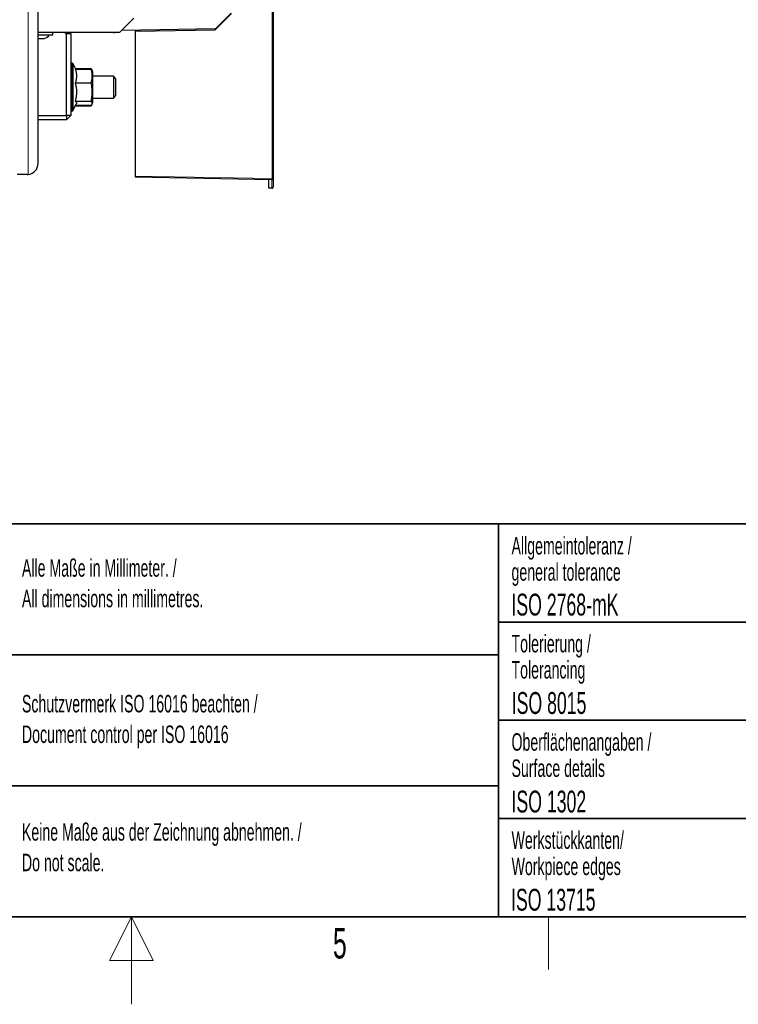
# Paper-space layout 'Blatt3' of a CAD drawing. Header units: millimetres. Extents: x 5 to 418, y 2 to 292.
# Tile 51 of 54: x 204 to 286, y 2 to 115. Entities that reach past the tile are written whole.
import ezdxf

# ---------------------------------------------------------------- set-up
doc = ezdxf.new("R2010")
doc.units = ezdxf.units.MM
doc.layers.add('SLD-0', color=7, linetype='Continuous')
doc.styles.add('SLDTEXTSTYLE0', font='TXT', dxfattribs={"width": 0.7})
doc.styles.add('SLDTEXTSTYLE1', font='TXT', dxfattribs={"width": 0.605})

psp = doc.layouts.new('Blatt3')

# ---------------------------------------------------------------- linework, layer by layer
at = {"color": 7, "linetype": 'Continuous', "lineweight": 18}
for p, q in [((205.1839735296, 96.9686155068), (205.1839735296, 246.9560840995)), ((233.0861550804, 96.4974068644), (233.0861550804, 120.0805406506)), ((214.6839735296, 113.2123498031), (214.6839735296, 113.2373498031)), ((210.1839735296, 109.6873498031), (210.1839735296, 104.2373498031)), ((210.229339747, 104.2373498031), (210.229339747, 109.6873498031)), ((210.3426282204, 109.6151770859), (210.3426282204, 104.3095225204)), ((217.4589735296, 96.770180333), (233.0861550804, 96.4974068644)), ((233.0817919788, 95.4339492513), (233.0817919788, 96.3724259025)), ((233.0861550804, 96.4974068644), (233.2089735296, 96.4974068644)), ((232.7089735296, 95.4404568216), (233.0817919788, 95.4339492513))]:
    psp.add_line(p, q, dxfattribs=at)
at = {"color": 7, "linetype": 'Continuous', "lineweight": 25}
for p, q in [((233.2089735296, 120.0805406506), (233.2089735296, 96.4974068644)), ((206.3089735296, 98.2123498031), (206.3089735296, 116.7410371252)), ((226.5839735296, 113.5201232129), (228.4589735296, 115.3951232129)), ((226.6562188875, 113.6845951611), (228.3973618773, 115.4257381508)), ((215.6839735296, 113.2373498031), (217.2839735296, 114.8373498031)), ((206.3089735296, 113.2373498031), (215.6839735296, 113.2373498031)), ((214.6839735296, 113.2123498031), (206.3089735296, 113.2123498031)), ((206.3089735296, 112.9623498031), (207.9839735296, 112.9623498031)), ((207.9839735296, 112.9623498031), (207.9839735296, 113.2123498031)), ((209.4339735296, 113.0873498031), (209.4339735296, 113.2123498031)), ((209.4339735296, 113.0873498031), (209.5589735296, 113.0873498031)), ((209.5589735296, 103.7123498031), (209.5589735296, 113.0873498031)), ((209.5589735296, 113.0873498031), (210.0589735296, 113.0873498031)), ((210.0589735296, 113.0873498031), (210.0589735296, 103.7123498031)), ((214.9339735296, 113.2123498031), (214.6839735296, 113.2123498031)), ((214.9339735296, 113.2373498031), (214.9339735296, 113.2123498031)), ((226.5700120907, 113.6480025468), (215.9339735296, 113.4623498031)), ((215.9339735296, 113.4873498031), (215.9339735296, 113.4623498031)), ((217.4589735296, 113.3608457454), (226.5839735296, 113.5201232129)), ((217.4589735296, 113.4889687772), (217.4589735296, 113.3608457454)), ((217.4589735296, 96.770180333), (217.4589735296, 113.3608457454)), ((206.3089735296, 112.5373498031), (207.0089735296, 112.5373498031)), ((210.229339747, 109.6873498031), (210.1839735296, 109.6873498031)), ((210.6158316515, 109.0292904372), (210.3426282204, 109.6151770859)), ((210.5700762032, 109.0292904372), (212.3929481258, 109.0292904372)), ((210.5803874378, 109.1053007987), (212.3929481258, 109.1053007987)), ((212.4189720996, 109.0533409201), (212.3929481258, 109.1053007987)), ((212.4901255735, 108.8844696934), (212.4511831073, 108.9818258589)), ((212.5589735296, 108.7123498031), (212.4901255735, 108.8844696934)), ((212.5589735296, 105.6759229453), (212.5589735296, 108.7123498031)), ((214.9339735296, 108.2123498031), (212.5589735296, 108.2123498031)), ((215.1839735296, 107.9623498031), (214.9339735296, 108.2123498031)), ((214.9339735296, 108.2123498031), (214.9339735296, 107.5873498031)), ((210.5700762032, 107.4377499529), (212.3929481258, 107.4377499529)), ((214.9339735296, 107.5873498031), (214.9339735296, 105.7123498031)), ((215.1839735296, 107.9623498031), (215.1839735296, 107.4623498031)), ((215.1839735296, 107.4623498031), (215.1839735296, 105.9623498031)), ((214.9339735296, 105.7123498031), (215.1839735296, 105.9623498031)), ((210.3426282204, 104.3095225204), (210.6832575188, 105.0400044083)), ((210.5700762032, 105.3708093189), (212.3929481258, 105.3708093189)), ((210.5803874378, 104.8193988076), (212.3929481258, 104.8193988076)), ((210.6158316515, 104.8954091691), (212.3929481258, 104.8954091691)), ((212.3929481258, 104.8193988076), (212.427959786, 104.9372630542)), ((212.4511831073, 104.9428737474), (212.4901255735, 105.0402299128)), ((212.4901255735, 105.0402299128), (212.5589735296, 105.2123498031)), ((212.5589735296, 105.7123498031), (214.9339735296, 105.7123498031)), ((212.5589735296, 105.2123498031), (212.5589735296, 105.6759229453)), ((206.3089735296, 103.7123498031), (209.5589735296, 103.7123498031)), ((209.5589735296, 103.7123498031), (209.5589735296, 103.2123498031)), ((210.0589735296, 103.7123498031), (209.5589735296, 103.7123498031)), ((210.0589735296, 103.7123498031), (209.5589735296, 103.2123498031)), ((210.1839735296, 104.2373498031), (210.229339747, 104.2373498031)), ((209.5589735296, 103.2123498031), (206.3089735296, 103.2123498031)), ((205.0589735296, 96.9623498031), (203.9339735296, 96.9623498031)), ((205.0589735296, 96.9623498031), (205.1839735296, 96.9686155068)), ((217.4589735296, 96.6451232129), (217.4589735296, 96.770180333)), ((233.0817919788, 96.3724259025), (217.4589735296, 96.6451232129)), ((232.7089735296, 95.4404568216), (232.7089735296, 96.3789334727)), ((233.2089735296, 96.4974068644), (233.2089735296, 95.522324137)), ((232.7089735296, 95.4038507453), (232.7089735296, 95.4404568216)), ((233.0817919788, 95.3973431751), (232.7089735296, 95.4038507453))]:
    psp.add_line(p, q, dxfattribs=at)
at = {"color": 7, "linetype": 'Continuous', "lineweight": 25, "flags": 128}
psp.add_lwpolyline([(214.9339735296, 113.2123498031), (215.1290638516, 113.2315645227), (215.15617839, 113.2373498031)], dxfattribs=at)
at = {"color": 7, "linetype": 'Continuous', "lineweight": 25}
for centre, radius, start, end in [((206.7714348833, 113.508727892), 1.000000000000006, 283.7413146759, 326.8811122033), ((226.5678305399, 113.7729835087), 0.124999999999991, 271, 315), ((210.1839735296, 109.5623498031), 0.1250000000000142, 90, 179.9999999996), ((210.229339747, 109.5623498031), 0.125000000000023, 25.0000000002, 90), ((210.1839735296, 104.3623498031), 0.1250000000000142, 180.0000000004, 270), ((210.229339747, 104.3623498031), 0.125000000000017, 270, 334.9999999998), ((205.0589735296, 98.2123498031), 1.25, 275.7391704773, 0), ((233.0839735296, 96.4974068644), 0.1250000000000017, 269, 0), ((233.0839735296, 95.522324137), 0.1250000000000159, 269, 0)]:
    psp.add_arc(centre, radius, start, end, dxfattribs=at)
at = {"color": 7, "linetype": 'Continuous', "lineweight": 18}
for centre, radius, start, end in [((231.2926580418, 96.4974514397), 1.793497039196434, 356.0026417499, 359.998575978), ((233.8290468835, 95.4156462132), 0.7474790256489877, 178.5968948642, 181.4031051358), ((233.0989633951, 95.5449394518), 0.112310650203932, 261.2054319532, 348.3832702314)]:
    psp.add_arc(centre, radius, start, end, dxfattribs=at)
at = {"color": 7, "linetype": 'Continuous', "lineweight": 25}
for points, knots in [([(210.5700762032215, 109.0292904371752), (210.5868273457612, 108.9739989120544), (210.620356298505, 108.8633278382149), (210.6564654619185, 108.7076336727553), (210.6819639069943, 108.5630170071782), (210.6978628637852, 108.4296049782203), (210.7058439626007, 108.2954027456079), (210.7055052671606, 108.159781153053), (210.6966101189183, 108.0231787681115), (210.6792684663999, 107.8857158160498), (210.6539263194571, 107.7485264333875), (210.6188119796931, 107.5988493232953), (210.5876114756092, 107.4957139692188), (210.5700762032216, 107.4377499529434)], [0, 0, 0, 0, 0.1057102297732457, 0.2115887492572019, 0.2946377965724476, 0.3778213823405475, 0.4614583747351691, 0.5452653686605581, 0.6308526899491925, 0.7166128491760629, 0.8028373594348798, 0.8891908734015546, 1, 1, 1, 1]), ([(212.3929481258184, 109.0292904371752), (212.4073596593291, 109.0129298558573), (212.4496445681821, 108.9649262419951), (212.4737101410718, 108.9163014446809), (212.4895736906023, 108.8842489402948)], [0, 0, 0, 0, 0.3408197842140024, 1, 1, 1, 1]), ([(212.3929481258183, 107.4377499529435), (212.4101728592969, 107.5046175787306), (212.4403925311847, 107.6219324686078), (212.4725422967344, 107.7911311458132), (212.4941785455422, 107.9447418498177), (212.5069855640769, 108.0993228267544), (212.510504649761, 108.2555524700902), (212.5042519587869, 108.4129787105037), (212.4882948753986, 108.5714609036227), (212.463149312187, 108.7297540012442), (212.4313304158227, 108.8825396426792), (212.4052994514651, 108.9820663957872), (212.3929481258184, 109.0292904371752)], [0, 0, 0, 0, 0.1273299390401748, 0.2233920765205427, 0.3195857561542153, 0.4162453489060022, 0.5130905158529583, 0.6118712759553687, 0.7108508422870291, 0.8103623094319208, 0.9100195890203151, 1, 1, 1, 1]), ([(210.5700762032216, 107.4377499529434), (210.5843984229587, 107.3766577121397), (210.6274532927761, 107.1930047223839), (210.6803425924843, 106.8821976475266), (210.7056419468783, 106.566416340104), (210.705836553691, 106.3109095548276), (210.6958286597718, 106.1170415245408), (210.6728275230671, 105.8948745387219), (210.6332984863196, 105.645320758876), (210.5911723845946, 105.4624090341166), (210.5700762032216, 105.3708093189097)], [0, 0, 0, 0, 0.089972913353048, 0.2704728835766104, 0.4520337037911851, 0.5444531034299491, 0.6375578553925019, 0.7308835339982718, 0.865230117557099, 1, 1, 1, 1]), ([(212.3929481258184, 105.3708093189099), (212.4071616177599, 105.4419574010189), (212.4498522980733, 105.6556529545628), (212.4885164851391, 105.9441810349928), (212.5075818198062, 106.2361956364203), (212.5105790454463, 106.4583252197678), (212.5018930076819, 106.6825888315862), (212.48161519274, 106.9070030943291), (212.4476185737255, 107.1594354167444), (212.413009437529, 107.3356224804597), (212.3929481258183, 107.4377499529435)], [0, 0, 0, 0, 0.1043651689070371, 0.3134641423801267, 0.4185227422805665, 0.5258402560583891, 0.6334231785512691, 0.7417563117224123, 0.8503081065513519, 1, 1, 1, 1]), ([(210.5700762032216, 105.3708093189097), (210.5843997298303, 105.3567579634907), (210.6274585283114, 105.3145173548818), (210.6802951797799, 105.2430322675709), (210.7057804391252, 105.1703980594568), (210.7055914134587, 105.1116391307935), (210.6979592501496, 105.0730276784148), (210.6865783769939, 105.0493265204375), (210.6823134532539, 105.0404446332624)], [0, 0, 0, 0, 0.1297636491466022, 0.3900901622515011, 0.6519466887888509, 0.7852387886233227, 0.9195193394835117, 1, 1, 1, 1]), ([(212.3929481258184, 104.8954091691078), (212.4071616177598, 104.9117733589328), (212.4498522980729, 104.9609237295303), (212.4885164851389, 105.0272857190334), (212.507581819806, 105.0944496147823), (212.5105790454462, 105.1455398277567), (212.5018930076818, 105.1971208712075), (212.4816151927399, 105.2487365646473), (212.4476185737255, 105.3067964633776), (212.4130094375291, 105.3473198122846), (212.3929481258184, 105.3708093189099)], [0, 0, 0, 0, 0.1043651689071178, 0.3134641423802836, 0.4185227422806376, 0.5258402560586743, 0.6334231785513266, 0.7417563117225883, 0.8503081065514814, 1, 1, 1, 1]), ([(212.4516848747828, 104.9463320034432), (212.4485797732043, 104.9378552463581), (212.4329940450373, 104.8953070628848), (212.4107558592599, 104.8531539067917), (212.3929481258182, 104.8193988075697)], [0, 0, 0, 0, 0.1992272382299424, 1, 1, 1, 1])]:
    psp.add_open_spline(points, degree=3, knots=knots, dxfattribs=at)
at = {"layer": 'SLD-0', "lineweight": 35}
for p, q in [((135, 57), (408, 57)), ((259, 57), (259, 12)), ((259, 45.75), (288, 45.75)), ((202.5, 42), (259, 42)), ((259, 34.5), (288, 34.5)), ((202.5, 27), (259, 27)), ((259, 23.25), (288, 23.25)), ((26, 12), (408, 12)), ((135, 12), (408, 12))]:
    psp.add_line(p, q, dxfattribs=at)
at = {"layer": 'SLD-0', "lineweight": 18}
for p, q in [((217, 12), (214.5, 7)), ((217, 2), (217, 12)), ((219.5, 7), (217, 12)), ((264.75, 6), (264.75, 12)), ((214.5, 7), (219.5, 7))]:
    psp.add_line(p, q, dxfattribs=at)

# ---------------------------------------------------------------- texts
at = {"layer": 'SLD-0', "color": 7, "attachment_point": 1}
for s, insert, char_height, style in [('Basisgerät mit Zubehör', (135.3915928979, 71.8397368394), 5.0270833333, 'SLDTEXTSTYLE0'), ('basic device with accessories', (136.7806553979, 64.1806123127), 3.7041666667, 'SLDTEXTSTYLE1')]:
    psp.add_mtext(s, dxfattribs=dict(at, insert=insert, char_height=char_height, style=style))
at = {"layer": 'SLD-0', "style": 'SLDTEXTSTYLE1'}
for s, insert, char_height, attachment_point in [('Allgemeintoleranz /', (260.5043854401, 55.4784419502), 2, 1), ('Alle Maße in Millimeter. /', (204.4639500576, 52.9388226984), 2, 1), ('general tolerance', (260.5043854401, 52.4784419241), 2, 1), ('All dimensions in millimetres.', (204.4639500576, 49.4388225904), 2, 1), ('ISO 2768-mK', (260.4940938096, 48.9932287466), 2.5, 1), ('Tolerierung /', (260.5022836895, 44.2785453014), 2, 1), ('Tolerancing', (260.5022836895, 41.2785452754), 2, 1), ('Schutzvermerk ISO 16016 beachten /', (204.4639500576, 37.4058096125), 2, 1), ('ISO 8015', (260.5277662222, 37.732972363), 2.5, 1), ('Document control per ISO 16016', (204.4639500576, 33.9058095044), 2, 1), ('Oberflächenangaben /', (260.5027641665, 33.0232290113), 2, 1), ('Surface details', (260.5027641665, 30.0232289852), 2, 1), ('ISO 1302', (260.5038336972, 26.4529504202), 2.5, 1), ('Keine Maße aus der Zeichnung abnehmen. /', (204.4639500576, 22.7290049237), 2, 1), ('Werkstückkanten/', (260.5090753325, 21.7906368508), 2, 1), ('Do not scale.', (204.4639500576, 19.2290048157), 2, 1), ('Workpiece edges', (260.5090753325, 18.7906368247), 2, 1), ('ISO 13715', (260.4472726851, 15.2160422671), 2.5, 1), ('5', (240.8527123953, 10.7429955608), 3.5, 2)]:
    psp.add_mtext(s, dxfattribs=dict(at, insert=insert, char_height=char_height, attachment_point=attachment_point))

doc.saveas('drawing.dxf')
